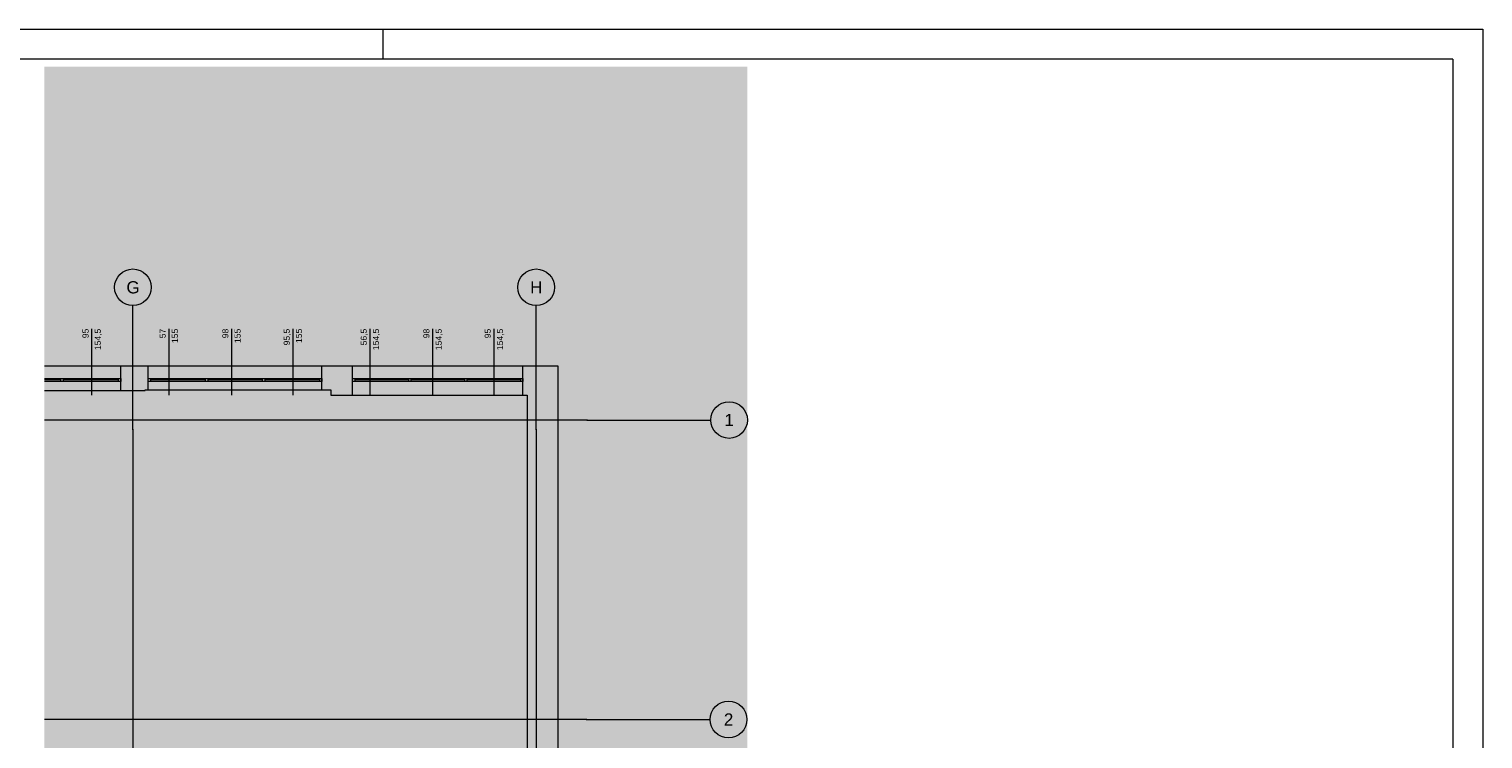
# Paper-space layout 'A-18 ROZBIÓRKI - PIĘTRO 0' of a CAD drawing. Header units: millimetres. Extents: x 0 to 540, y 0 to 297.
# Tile 7 of 7: x 302 to 540, y 181 to 297. Entities that reach past the tile are written whole.
import ezdxf
from ezdxf.xclip import XClip

# ---------------------------------------------------------------- set-up
doc = ezdxf.new("R2010")
doc.units = ezdxf.units.MM
doc.header["$MEASUREMENT"] = 0
doc.header["$XCLIPFRAME"] = 0
doc.linetypes.add('DASHDOTX2', pattern=[1000, 500, -250, 0, -250])
for name, color, linetype, lineweight, true_color in [('A_Arkusz_Nr_pióra__255', 7, 'Continuous', 15, 0x242424), ('A_osie_Nr_pióra__16', 7, 'Continuous', 5, 0x0f0f0f), ('A_osie_Nr_pióra__76', 7, 'Continuous', 5, 0x2d2d2d), ('A_ściany_Nr_pióra__19', 7, 'Continuous', 5, 0x191919), ('Okna Archicada_Nr_pióra__19', 7, 'Continuous', 5, 0x191919)]:
    doc.layers.add(name, color=color, linetype=linetype, lineweight=lineweight, true_color=true_color)
doc.layers.add('A_podrys', color=7, linetype='Continuous')
doc.layers.add('A_stolarka_Nr_pióra__3', color=252, linetype='Continuous', lineweight=13)
doc.layers.add('A_ściany_Nr_pióra__1', color=7, linetype='Continuous', lineweight=20)
doc.styles.add('STYL_AUTOMATYCZNY_1', font='arial.ttf')

# ---------------------------------------------------------------- blocks, each defined once
blk = doc.blocks.new('Rysunek_2_2', base_point=(-1720.23, -297.03))
at = {"linetype": 'Continuous', "lineweight": 0, "true_color": 0x484848}
blk.add_hatch(color=251, dxfattribs=at).paths.add_polyline_path([(419.63, 290.85), (304.57, 290.85), (304.57, 175.85), (400.63, 175.85), (400.63, 12.04), (304.57, 12.04), (304.57, 5.75), (419.63, 5.75)])
at = {"layer": 'A_osie_Nr_pióra__16', "color": 250, "linetype": 'DASHDOTX2', "lineweight": 5, "true_color": 0x0f0f0f}
for p, q in [((319.06, 231.5), (319.06, 251.75)), ((385.06, 231.5), (385.06, 251.75)), ((393.38, 233.04), (304.57, 233.04)), ((319.06, 231.5), (319.06, 32)), ((385.06, 231.5), (385.06, 32)), ((393.38, 233.04), (413.63, 233.04)), ((393.28, 184.04), (304.57, 184.04)), ((393.28, 184.04), (413.53, 184.04))]:
    blk.add_line(p, q, dxfattribs=at)
for p in [(319.06, 231.5), (319.06, 231.5), (385.06, 231.5), (385.06, 231.5), (393.38, 233.04), (393.38, 233.04), (393.28, 184.04), (393.28, 184.04)]:
    blk.add_point(p, dxfattribs=at)
at = {"layer": 'A_osie_Nr_pióra__76', "color": 250, "linetype": 'Continuous', "lineweight": 5, "true_color": 0x2d2d2d}
for centre in [(319.06, 254.75), (385.06, 254.75), (416.63, 233.04), (416.53, 184.04)]:
    blk.add_circle(centre, 3, dxfattribs=at)
at = {"layer": 'A_stolarka_Nr_pióra__3', "color": 252, "linetype": 'Continuous', "lineweight": 13}
for p, q in [((312.3, 247.97), (312.3, 237.1)), ((324.92, 247.97), (324.92, 237.1)), ((335.19, 247.97), (335.19, 237.1)), ((345.22, 247.97), (345.22, 237.1)), ((357.82, 247.97), (357.82, 237.1)), ((368.09, 247.97), (368.09, 237.1)), ((378.12, 247.97), (378.12, 237.1))]:
    blk.add_line(p, q, dxfattribs=at)
at = {"layer": 'A_ściany_Nr_pióra__1', "color": 7, "linetype": 'Continuous', "lineweight": 20}
for p, q in [((317.06, 237.85), (317.06, 241.85)), ((321.56, 237.95), (321.56, 241.85)), ((349.98, 237.95), (349.98, 241.85)), ((354.98, 237.1), (354.98, 241.85)), ((382.88, 237.1), (382.88, 241.85))]:
    blk.add_line(p, q, dxfattribs=at)
at = {"layer": 'A_ściany_Nr_pióra__1', "color": 7, "linetype": 'Continuous', "lineweight": 20, "flags": 128}
for points in [[(321.06, 241.85), (317.06, 241.85)], [(321.56, 241.85), (321.06, 241.85)], [(351.45, 241.85), (349.98, 241.85)], [(354.98, 241.85), (351.45, 241.85)], [(388.63, 241.85), (382.88, 241.85)], [(388.63, 171.31), (388.63, 241.85)], [(321.06, 237.85), (321.06, 237.95)], [(321.06, 237.95), (321.56, 237.95)], [(349.98, 237.95), (351.45, 237.95)], [(351.45, 237.95), (351.45, 237.1)], [(317.06, 237.85), (321.06, 237.85)], [(351.45, 237.1), (354.98, 237.1)], [(382.88, 237.1), (383.61, 237.1)], [(383.61, 237.1), (383.61, 174.09)]]:
    blk.add_lwpolyline(points, dxfattribs=at)
at = {"layer": 'A_ściany_Nr_pióra__19', "color": 250, "linetype": 'Continuous', "lineweight": 5, "true_color": 0x191919}
for p, q in [((317.06, 241.85), (304.57, 241.85)), ((349.98, 241.85), (321.56, 241.85)), ((382.88, 241.85), (354.98, 241.85)), ((321.56, 237.95), (349.98, 237.95)), ((304.57, 237.85), (317.06, 237.85)), ((354.98, 237.1), (382.88, 237.1))]:
    blk.add_line(p, q, dxfattribs=at)
at = {"layer": 'Okna Archicada_Nr_pióra__19', "color": 250, "linetype": 'Continuous', "lineweight": 5, "true_color": 0x191919}
for p, q in [((304.57, 239.85), (317.06, 239.85)), ((307.22, 239.6), (304.57, 239.6)), ((317.06, 239.35), (304.57, 239.35)), ((307.22, 239.85), (307.22, 239.35)), ((307.62, 239.85), (307.62, 239.35)), ((316.66, 239.6), (307.62, 239.6)), ((316.66, 239.85), (316.66, 239.35)), ((317.06, 239.85), (317.06, 239.35)), ((321.56, 239.35), (321.56, 239.85)), ((321.56, 239.85), (349.98, 239.85)), ((349.98, 239.35), (321.56, 239.35)), ((321.96, 239.85), (321.96, 239.35)), ((330.9, 239.6), (321.96, 239.6)), ((330.9, 239.85), (330.9, 239.35)), ((331.3, 239.85), (331.3, 239.35)), ((340.24, 239.6), (331.3, 239.6)), ((340.24, 239.85), (340.24, 239.35)), ((340.64, 239.85), (340.64, 239.35)), ((349.58, 239.6), (340.64, 239.6)), ((349.58, 239.85), (349.58, 239.35)), ((349.98, 239.85), (349.98, 239.35)), ((354.98, 239.35), (354.98, 239.85)), ((354.98, 239.85), (382.88, 239.85)), ((382.88, 239.35), (354.98, 239.35)), ((355.38, 239.85), (355.38, 239.35)), ((364.15, 239.6), (355.38, 239.6)), ((364.15, 239.85), (364.15, 239.35)), ((364.55, 239.85), (364.55, 239.35)), ((373.32, 239.6), (364.55, 239.6)), ((373.32, 239.85), (373.32, 239.35)), ((373.72, 239.85), (373.72, 239.35)), ((382.48, 239.6), (373.72, 239.6)), ((382.48, 239.85), (382.48, 239.35)), ((382.88, 239.85), (382.88, 239.35))]:
    blk.add_line(p, q, dxfattribs=at)
at = {"layer": 'A_osie_Nr_pióra__76', "color": 250, "linetype": 'Continuous', "lineweight": 5, "true_color": 0x2d2d2d, "char_height": 2, "attachment_point": 1, "style": 'STYL_AUTOMATYCZNY_1'}
for s, insert in [('\\A1;{\\pql;\\pt0;\\fArial|b0|i0|c238|p0;\\W1.000000;G}', (318, 255.75)), ('\\A1;{\\pql;\\pt0;\\fArial|b0|i0|c238|p0;\\W1.000000;H}', (384.07, 255.75)), ('\\A1;{\\pql;\\pt0;\\fArial|b0|i0|c238|p0;\\W1.000000;1}', (415.87, 234.04)), ('\\A1;{\\pql;\\pt0;\\fArial|b0|i0|c238|p0;\\W1.000000;2}', (415.77, 185.04))]:
    blk.add_mtext(s, dxfattribs=dict(at, insert=insert))
at = {"layer": 'A_stolarka_Nr_pióra__3', "color": 252, "linetype": 'Continuous', "lineweight": 13, "char_height": 1, "attachment_point": 9, "rotation": 90, "style": 'STYL_AUTOMATYCZNY_1'}
for s, insert in [('\\A1;{\\pqr;\\fArial|b0|i0|c238|p0;\\W1.000000;95}', (311.82, 247.97)), ('\\A1;{\\pqr;\\fArial|b0|i0|c238|p0;\\W1.000000;154,5}', (314, 247.97)), ('\\A1;{\\pqr;\\fArial|b0|i0|c238|p0;\\W1.000000;57}', (324.44, 247.97)), ('\\A1;{\\pqr;\\fArial|b0|i0|c238|p0;\\W1.000000;155}', (326.44, 247.97)), ('\\A1;{\\pqr;\\fArial|b0|i0|c238|p0;\\W1.000000;98}', (334.7, 247.97)), ('\\A1;{\\pqr;\\fArial|b0|i0|c238|p0;\\W1.000000;155}', (336.7, 247.97)), ('\\A1;{\\pqr;\\fArial|b0|i0|c238|p0;\\W1.000000;95,5}', (344.92, 247.97)), ('\\A1;{\\pqr;\\fArial|b0|i0|c238|p0;\\W1.000000;155}', (346.74, 247.97)), ('\\A1;{\\pqr;\\fArial|b0|i0|c238|p0;\\W1.000000;56,5}', (357.52, 247.97)), ('\\A1;{\\pqr;\\fArial|b0|i0|c238|p0;\\W1.000000;154,5}', (359.52, 247.97)), ('\\A1;{\\pqr;\\fArial|b0|i0|c238|p0;\\W1.000000;98}', (367.6, 247.97)), ('\\A1;{\\pqr;\\fArial|b0|i0|c238|p0;\\W1.000000;154,5}', (369.78, 247.97)), ('\\A1;{\\pqr;\\fArial|b0|i0|c238|p0;\\W1.000000;95}', (377.64, 247.97)), ('\\A1;{\\pqr;\\fArial|b0|i0|c238|p0;\\W1.000000;154,5}', (379.82, 247.97))]:
    blk.add_mtext(s, dxfattribs=dict(at, insert=insert))

psp = doc.layouts.new('A-18 ROZBIÓRKI - PIĘTRO 0')

# ---------------------------------------------------------------- linework, layer by layer
at = {"layer": 'A_Arkusz_Nr_pióra__255', "color": 250, "linetype": 'Continuous', "lineweight": 15, "true_color": 0x242424}
for p, q in [((360, 292.1), (360, 297)), ((535.1, 292.1), (29.9, 292.1)), ((535.1, 292.1), (535.1, 4.9))]:
    psp.add_line(p, q, dxfattribs=at)
at = {"layer": 'A_Arkusz_Nr_pióra__255', "color": 250, "linetype": 'Continuous', "lineweight": 15, "true_color": 0x242424, "flags": 128}
psp.add_lwpolyline([(0, 297), (540, 297), (540, 0), (0, 0)], close=True, dxfattribs=at)

# ---------------------------------------------------------------- block references
at = {"layer": 'A_podrys', "color": 37, "linetype": 'Continuous', "lineweight": 5, "true_color": 0x656532}
ref = psp.add_blockref('Rysunek_2_2', (-1720.23, -297.03), dxfattribs=at)
XClip(ref).set_block_clipping_path([(304.5665172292, 5.7501363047), (419.6317274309, 290.8510794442)])

doc.saveas('drawing.dxf')
